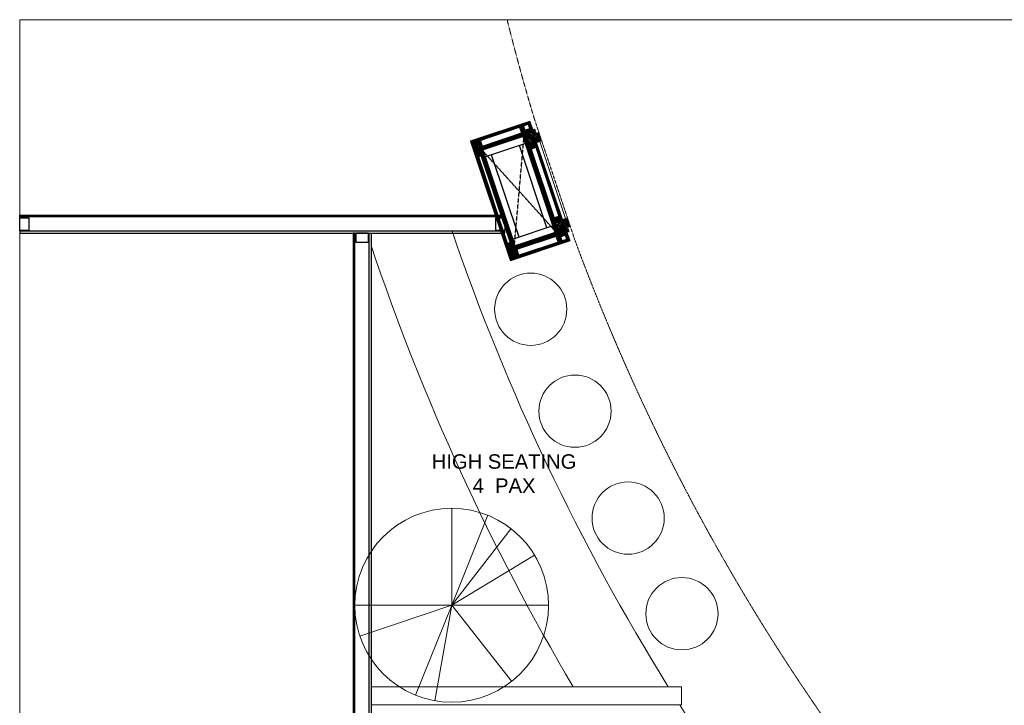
# Model space of a CAD drawing. Header units: millimetres. Extents: x 69858 to 162505, y 5570 to 25972.
# Tile 43 of 53: x 69858 to 75312, y 22177 to 25972. Entities that reach past the tile are written whole.
import ezdxf

# ---------------------------------------------------------------- set-up
doc = ezdxf.new("R2010")
doc.units = ezdxf.units.MM
doc.header["$LTSCALE"] = 2.5
doc.linetypes.add('( Hidden )', pattern=[0.375, 0.25, -0.125])
doc.linetypes.add('DASHED', pattern=[19.05, 12.7, -6.35])
for name, color, linetype in [('1', 1, 'Continuous'), ('2', 2, 'Continuous'), ('250', 250, 'Continuous'), ('6', 7, 'Continuous'), ('Arch', 7, 'Continuous'), ('PROPOSED M.S WORK', 150, 'Continuous')]:
    doc.layers.add(name, color=color, linetype=linetype)
for name, color, linetype, lineweight in [('8', 8, 'Continuous', 0), ('9', 9, 'Continuous', 0), ('A1-WOOD', 11, 'Continuous', 15), ('CKD Equipments', 252, 'Continuous', 0), ('ELEVATION 4', 157, 'Continuous', 9), ('ELEVATION 5', 156, 'Continuous', 5), ('FURNITURES', 30, 'Continuous', 15), ('HATCH MEDIUM', 251, 'Continuous', 5), ('TEXT', 40, 'Continuous', 0), ('WALL', 132, 'Continuous', 25)]:
    doc.layers.add(name, color=color, linetype=linetype, lineweight=lineweight)
doc.layers.add('A1-SS SHEET', color=7, linetype='Continuous', lineweight=15, true_color=0xe77efc)
doc.styles.add('RG_3F_TITLE BLOCK_A1$0$A1 TBLOCK LBV$0$Style-arial', font='arial.ttf')
pattern_1 = [(45, (-133790.86, -88292.746), (-25.455844, 25.455844), [19.2, -124.8]), (45, (-133793.404, -88290.2), (-25.455844, 25.455844), [27.44684, -116.55316]), (45, (-133795.95, -88287.655), (-25.455844, 25.455844), [34.976716, -109.023284]), (45, (-133798.495, -88285.11), (-25.455844, 25.455844), [34.976716, -109.023284]), (45, (-133801.04, -88282.564), (-25.455844, 25.455844), [27.44684, -116.55316]), (45, (-133803.587, -88280.018), (-25.455844, 25.455844), [19.2, -124.8]), (45, (-133806.132, -88277.473), (-25.455844, 25.455844), [25.255542, -118.744458]), (45, (-133808.678, -88274.927), (-25.455844, 25.455844), [102.870124, -41.129876]), (45, (-133811.223, -88272.38), (-25.455844, 25.455844), [94.623284, -49.376716]), (45, (-133813.77, -88269.836), (-25.455844, 25.455844), [14.861146, -129.138854]), (45, (-133762.01, -88267.29), (-25.455844, 25.455844), [10.976716, -133.023284]), (45, (-133762.794, -88262.08), (-25.455844, 25.455844), [12.965612, -131.034388]), (45, (-133760.025, -88254.218), (-25.455844, 25.455844), [5.46142, -138.53858]), (45, (-133765.058, -88249.185), (-25.455844, 25.455844), [5.46142, -138.53858]), (45, (-133772.92, -88251.954), (-25.455844, 25.455844), [12.965612, -131.034388]), (45, (-133778.13, -88251.168), (-25.455844, 25.455844), [10.976716, -133.023284]), (45, (-133782.334, -88251.977), (-25.455844, 25.455844), [19.327907, -124.672093]), (45, (-133795.624, -88253.388), (-25.455844, 25.455844), [66.738854, -77.261146]), (45, (-133742.368, -88244.255), (-25.455844, 25.455844), [3.423284, -140.576716]), (45, (-133744.913, -88241.71), (-25.455844, 25.455844), [8.23338, -135.76662]), (45, (-133747.46, -88239.164), (-25.455844, 25.455844), [16.150356, -127.849644]), (45, (-133750.004, -88236.62), (-25.455844, 25.455844), [26.04657, -117.95343]), (45, (-133752.55, -88234.073), (-25.455844, 25.455844), [34.29341, -109.70659]), (45, (-133755.095, -88231.527), (-25.455844, 25.455844), [41.823284, -102.176716]), (45, (-133761.03, -88232.37), (-25.455844, 25.455844), [46.61655, -97.38345]), (45, (-133716.18, -88218.07), (-25.455844, 25.455844), [9.589904, -134.410096]), (45, (-133719.254, -88214.69), (-25.455844, 25.455844), [17.074453, -126.925547]), (45, (-133716.313, -88206.32), (-25.455844, 25.455844), [10.976716, -133.023284]), (45, (-133717.1, -88201.11), (-25.455844, 25.455844), [12.965612, -131.034388]), (45, (-133714.33, -88193.25), (-25.455844, 25.455844), [5.46142, -138.53858]), (45, (-133719.363, -88188.216), (-25.455844, 25.455844), [5.46142, -138.53858]), (45, (-133727.225, -88190.985), (-25.455844, 25.455844), [12.965612, -131.034388]), (45, (-133732.435, -88190.2), (-25.455844, 25.455844), [10.976716, -133.023284]), (52.125016, (-133773.763, -88260.377), (101.8233768, 101.8233758), [14.17878, -276.062497]), (52.125016, (-133781.633, -88263.156), (101.8233768, 101.8233758), [14.191722, -276.049556]), (52.125016, (-133790.01, -88266.442), (101.8233768, 101.8233758), [19.349418, -270.89186]), (52.125016, (-133788.274, -88259.614), (101.8233768, 101.8233758), [9.67471, -280.56657]), (52.125016, (-133754.247, -88259.529), (101.8233768, 101.8233758), [19.349418, -270.89186]), (52.125016, (-133753.626, -88252.912), (101.8233768, 101.8233758), [14.191722, -276.049556]), (52.125016, (-133756.164, -88250.356), (101.8233768, 101.8233758), [14.17878, -276.062497]), (52.125016, (-133728.068, -88199.408), (101.8233768, 101.8233758), [14.17878, -276.062497]), (52.125016, (-133735.938, -88202.187), (101.8233768, 101.8233758), [14.191722, -276.049556]), (52.125016, (-133744.315, -88205.473), (101.8233768, 101.8233758), [19.349418, -270.89186]), (52.125016, (-133748.432, -88206.196), (101.8233768, 101.8233758), [9.67471, -280.56657]), (52.125016, (-133697.945, -88202.378), (101.8233768, 101.8233758), [14.512064, -275.729214]), (52.125016, (-133709.4, -88211.287), (101.8233768, 101.8233758), [29.024128, -261.21715]), (52.125016, (-133707.181, -88202.616), (101.8233768, 101.8233758), [21.263437, -268.97784]), (52.125016, (-133708.551, -88198.56), (101.8233768, 101.8233758), [19.349418, -270.89186]), (52.125016, (-133707.93, -88191.943), (101.8233768, 101.8233758), [14.191722, -276.049556]), (52.125016, (-133710.468, -88189.387), (101.8233768, 101.8233758), [14.17878, -276.062497]), (217.874984, (-133750.004, -88236.618), (-101.8233758, -101.8233768), [14.17878, -276.062497]), (37.874984, (-133777.282, -88279.17), (101.8233758, 101.8233768), [19.349418, -270.89186]), (37.874984, (-133773.996, -88270.793), (101.8233758, 101.8233768), [14.191722, -276.049556]), (37.874984, (-133771.218, -88262.923), (101.8233758, 101.8233768), [14.17878, -276.062497]), (217.874984, (-133752.55, -88234.073), (-101.8233758, -101.8233768), [14.191722, -276.049556]), (217.874984, (-133755.095, -88231.527), (-101.8233758, -101.8233768), [19.349418, -270.89186]), (217.874984, (-133761.03, -88232.37), (-101.8233758, -101.8233768), [9.67471, -280.56657]), (37.874984, (-133803.26, -88259.327), (101.8233758, 101.8233768), [9.67471, -280.56657]), (217.874984, (-133717.037, -88224.015), (-101.8233758, -101.8233768), [29.024128, -261.21715]), (217.874984, (-133716.181, -88218.068), (-101.8233758, -101.8233768), [29.024128, -261.21715]), (217.874984, (-133719.254, -88214.69), (-101.8233758, -101.8233768), [21.263437, -268.97784]), (37.874984, (-133731.587, -88218.2), (101.8233758, 101.8233768), [19.349418, -270.89186]), (37.874984, (-133728.3, -88209.824), (101.8233758, 101.8233768), [14.191722, -276.049556]), (37.874984, (-133725.522, -88201.954), (101.8233758, 101.8233768), [14.17878, -276.062497]), (217.874984, (-133704.309, -88175.65), (-101.8233758, -101.8233768), [14.17878, -276.062497]), (217.874984, (-133706.854, -88173.104), (-101.8233758, -101.8233768), [14.191722, -276.049556]), (217.874984, (-133709.4, -88170.558), (-101.8233758, -101.8233768), [19.349418, -270.89186]), (217.874984, (-133711.946, -88168.012), (-101.8233758, -101.8233768), [14.512064, -275.729214]), (45, (-133761.915, -88252.33), (-25.455844, 25.455844), [5.46142, -138.53858]), (45, (-133763.212, -88251.03), (-25.455844, 25.455844), [5.46142, -138.53858]), (45, (-133716.22, -88191.36), (-25.455844, 25.455844), [5.46142, -138.53858]), (45, (-133717.516, -88190.062), (-25.455844, 25.455844), [5.46142, -138.53858]), (37.874984, (-133767.751, -88256.868), (101.8233758, 101.8233768), [7.393872, -282.847406]), (52.125016, (-133767.751, -88256.868), (101.8233768, 101.8233758), [7.393872, -282.847406]), (217.874984, (-133753.514, -88242.63), (-101.8233758, -101.8233768), [7.393872, -282.847406]), (52.125016, (-133758.053, -88248.467), (101.8233768, 101.8233758), [7.393872, -282.847406]), (37.874984, (-133722.056, -88195.899), (101.8233758, 101.8233768), [7.393872, -282.847406]), (52.125016, (-133722.056, -88195.899), (101.8233768, 101.8233758), [7.393872, -282.847406]), (217.874984, (-133707.818, -88181.661), (-101.8233758, -101.8233768), [7.393872, -282.847406]), (52.125016, (-133712.357, -88187.497), (101.8233768, 101.8233758), [7.393872, -282.847406])]
pattern_2 = [(90, (-264122.1607, 233636.0665), (-3.175, 2e-16), []), (135, (-264122.161, 233636.0665), (-6.34999567, -6.34999567), [4.49012806, -8.98025612])]
pattern_3 = [(135, (85579.499, -135167.25), (-10.00000027, -3e-15), [4.242641, -9.899495]), (153.434949, (85576.499, -135164.25), (-10.0000001, -3e-08), [4.472136, -17.888544]), (135, (85572.499, -135162.25), (-3e-15, 10.00000027), [1.414214, -12.727922]), (116.565051, (85571.499, -135161.25), (3e-08, 10.0000001), [4.472136, -17.888544]), (135, (85579.499, -135163.25), (-10.00000027, -3e-15), [4.242641, -9.899495]), (146.309932, (85577.499, -135167.25), (-10.00000007, 8e-08), [3.605551, -32.449961]), (146.309932, (85575.499, -135162.25), (-10.00000007, 8e-08), [3.605551, -32.449961]), (116.565051, (85573.499, -135167.25), (3e-08, 10.0000001), [4.472136, -17.888544]), (146.309932, (85577.499, -135157.25), (-10.00000007, 8e-08), [3.605551, -32.449961]), (146.309932, (85575.499, -135152.25), (-10.00000007, 8e-08), [3.605551, -32.449961])]
pattern_4 = [(45, (-117.4317, 31.781), (-2.245064, 2.245064), []), (45, (-115.1867, 31.781), (-2.245064, 2.245064), [1.5875, -0.79375])]

# ---------------------------------------------------------------- blocks, each defined once
blk = doc.blocks.new('*U93')
at = {"color": 8}
for points in [[(0, 0), (7713.3, 0), (7713.3, -10), (0, -10)], [(0, -15), (50, -15), (50, -85), (0, -85)], [(7663.3, -15), (7713.3, -15), (7713.3, -85), (7663.3, -85)], [(0, -100), (7713.3, -100), (7713.3, -90), (0, -90)]]:
    blk.add_lwpolyline(points, close=True, dxfattribs=at)
blk = doc.blocks.new('*U99')
at = {"color": 8}
for points in [[(0, 0), (2688, 0), (2688, -10), (0, -10)], [(0, -15), (50, -15), (50, -85), (0, -85)], [(2638, -15), (2688, -15), (2688, -85), (2638, -85)], [(0, -100), (2688, -100), (2688, -90), (0, -90)]]:
    blk.add_lwpolyline(points, close=True, dxfattribs=at)
blk = doc.blocks.new('MS-C1')
at = {"layer": 'PROPOSED M.S WORK', "lineweight": 5, "true_color": 0x545454}
h = blk.add_hatch(dxfattribs=at)
h.set_pattern_fill('ANSI33', color=251, scale=0.5)
h.set_pattern_definition([(45, (-290, 65), (-2.24506, 2.24506), []), (45, (-287.755, 65), (-2.24506, 2.24506), [1.5875, -0.79375])])
edge = h.paths.add_edge_path()
edge.add_line((-240, 115), (-290, 115))
edge.add_line((-290, 115), (-290, 65))
edge.add_line((-290, 65), (-286.4, 66.8))
edge.add_arc((-287.5, 69), 2.5, 296.5651, 360)
edge.add_line((-285, 69), (-285, 110))
edge.add_line((-285, 110), (-244, 110))
edge.add_arc((-244, 112.5), 2.5, 270, 333.4349)
edge.add_line((-241.8, 111.4), (-240, 115))
h = blk.add_hatch(dxfattribs=at)
h.set_pattern_fill('ANSI33', color=251, scale=0.5)
h.set_pattern_definition([(45, (-117.4317, 4.781), (-2.245064, 2.245064), []), (45, (-115.1867, 4.781), (-2.245064, 2.245064), [1.5875, -0.79375])])
edge = h.paths.add_edge_path()
edge.add_line((240, 115), (290, 115))
edge.add_line((290, 115), (290, 65))
edge.add_line((290, 65), (286.4, 66.8))
edge.add_arc((287.5, 69), 2.5, 180, 243.4349, ccw=False)
edge.add_line((285, 69), (285, 110))
edge.add_line((285, 110), (244, 110))
edge.add_arc((244, 112.5), 2.5, 206.5651, 270, ccw=False)
edge.add_line((241.8, 111.4), (240, 115))
h = blk.add_hatch(dxfattribs=at)
h.set_pattern_fill('ANSI33', color=251, scale=0.5)
h.set_pattern_definition(pattern_4)
edge = h.paths.add_edge_path()
edge.add_line((-240, -138), (-290, -138))
edge.add_line((-290, -138), (-290, -88))
edge.add_line((-290, -88), (-286.4, -89.8))
edge.add_arc((-287.5, -92), 2.5, 0, 63.4349, ccw=False)
edge.add_line((-285, -92), (-285, -133))
edge.add_line((-285, -133), (-244, -133))
edge.add_arc((-244, -135.5), 2.5, 26.5651, 90, ccw=False)
edge.add_line((-241.8, -134.4), (-240, -138))
h = blk.add_hatch(dxfattribs=at)
h.set_pattern_fill('ANSI33', color=251, scale=0.5)
h.set_pattern_definition(pattern_4)
edge = h.paths.add_edge_path()
edge.add_line((240, -138), (290, -138))
edge.add_line((290, -138), (290, -88))
edge.add_line((290, -88), (286.4, -89.8))
edge.add_arc((287.5, -92), 2.5, 116.5651, 180)
edge.add_line((285, -92), (285, -133))
edge.add_line((285, -133), (244, -133))
edge.add_arc((244, -135.5), 2.5, 90, 153.4349)
edge.add_line((241.8, -134.4), (240, -138))
at = {"layer": 'PROPOSED M.S WORK', "linetype": 'DASHED', "ltscale": 0.02}
for p, q in [((-290, 115), (290, -138)), ((290, 115), (-290, -138))]:
    blk.add_line(p, q, dxfattribs=at)
at = {"layer": 'PROPOSED M.S WORK'}
for p, q in [((-285, -128), (-285, 105)), ((-280, -128), (-280, 105)), ((-240, -128), (-240, 105)), ((240, -128), (240, 105)), ((280, -128), (280, 105)), ((285, -128), (285, 105))]:
    blk.add_line(p, q, dxfattribs=at)
for points in [[(-240, 115), (-290, 115), (-290, 65), (-286.4, 66.8, 0.284079), (-285, 69), (-285, 110), (-244, 110, 0.284079), (-241.8, 111.4), (-240, 115)], [(240, 115), (290, 115), (290, 65), (286.4, 66.8, -0.284079), (285, 69), (285, 110), (244, 110, -0.284079), (241.8, 111.4), (240, 115)], [(-240, -138), (-290, -138), (-290, -88), (-286.4, -89.8, -0.284079), (-285, -92), (-285, -133), (-244, -133, -0.284079), (-241.8, -134.4), (-240, -138)], [(240, -138), (290, -138), (290, -88), (286.4, -89.8, 0.284079), (285, -92), (285, -133), (244, -133, 0.284079), (241.8, -134.4), (240, -138)]]:
    blk.add_lwpolyline(points, format="xyb", dxfattribs=at)
blk.add_lwpolyline([(-290, 115), (290, 115), (290, -138), (-290, -138)], close=True, dxfattribs=at)
for points in [[(-285, 110), (285, 110)], [(-285, 105), (285, 105)], [(-240, 70), (240, 70)], [(-240, -93), (240, -93)], [(-285, -128), (285, -128)], [(-285, -133), (285, -133)]]:
    blk.add_lwpolyline(points, dxfattribs=at)
blk = doc.blocks.new('A$C47C848D8')
at = {"layer": '2', "lineweight": 5}
h = blk.add_hatch(color=8, dxfattribs=at)
h.dxf.hatch_style = 1
h.paths.add_polyline_path([(-225, -174.7), (225, -174.7), (225, -176.2), (-225, -176.2)])
at = {"layer": '250', "lineweight": 5}
h = blk.add_hatch(dxfattribs=at)
h.set_pattern_fill('DOLMIT', color=8, scale=0.5, angle=90)
h.set_pattern_definition(pattern_2)
h.paths.add_polyline_path([(334, -162.7), (346, -162.7), (346, 165.3), (334, 165.3)])
h.paths.add_polyline_path([(-334, 153.3), (334, 153.3), (334, 165.3), (-334, 165.3)])
h.paths.add_polyline_path([(-334, -162.7), (-346, -162.7), (-346, 165.3), (-334, 165.3)])
h.paths.add_polyline_path([(-312, -137.5), (-300, -137.5), (-300, -162.7), (-312, -162.7)])
h.paths.add_polyline_path([(-300, -162.7), (-346, -162.7), (-346, -174.7), (-300, -174.7)])
h.paths.add_polyline_path([(300, -162.7), (346, -162.7), (346, -174.7), (300, -174.7)])
h.paths.add_polyline_path([(312, -137.5), (300, -137.5), (300, -162.7), (312, -162.7)])
h.paths.add_polyline_path([(334, 139.5), (252, 139.5), (252, 153.3), (334, 153.3)])
h.paths.add_polyline_path([(-334, 139.5), (-252, 139.5), (-252, 153.3), (-334, 153.3)])
h = blk.add_hatch(dxfattribs=at)
h.set_pattern_fill('DOLMIT', color=8, scale=0.5, angle=90)
h.set_pattern_definition(pattern_2)
h.paths.add_polyline_path([(-290, -125.5), (290, -125.5), (290, -137.5), (-290, -137.5)])
h.paths.add_polyline_path([(-302, 139.5), (-290, 139.5), (-290, -137.5), (-302, -137.5)])
h.paths.add_polyline_path([(290, -137.5), (302, -137.5), (302, 139.5), (290, 139.5)])
h.paths.add_polyline_path([(-290, 139.5), (290, 139.5), (290, 127.5), (-290, 127.5)])
h = blk.add_hatch(dxfattribs=at)
h.set_pattern_fill('DOLMIT', color=8, scale=0.5, angle=90)
h.set_pattern_definition(pattern_2)
h.paths.add_polyline_path([(225, -162.7), (-225, -162.7), (-225, -174.7), (225, -174.7)])
at = {"layer": '8', "lineweight": 5}
h = blk.add_hatch(dxfattribs=at)
h.set_pattern_fill('PGRAIN', color=8, scale=1.2, angle=45, style=0)
h.set_pattern_definition(pattern_1)
h.paths.add_polyline_path([(-300, -137.5), (-225, -137.5), (-225, -205.7), (-275, -205.7), (-275, -191.2), (-300, -191.2)])
h = blk.add_hatch(dxfattribs=at)
h.set_pattern_fill('PGRAIN', color=8, scale=1.2, angle=45, style=0)
h.set_pattern_definition(pattern_1)
h.paths.add_polyline_path([(300, -137.5), (225, -137.5), (225, -205.7), (275, -205.7), (275, -191.2), (300, -191.2)])
at = {"layer": '9', "lineweight": 5}
h = blk.add_hatch(dxfattribs=at)
h.set_pattern_fill('CSWOOD2', color=8, angle=90)
h.set_pattern_definition(pattern_3)
h.paths.add_polyline_path([(-302, 114.5), (-334, 114.5), (-334, 139.5), (-302, 139.5)])
h = blk.add_hatch(dxfattribs=at)
h.set_pattern_fill('CSWOOD2', color=8, angle=90)
h.set_pattern_definition(pattern_3)
h.paths.add_polyline_path([(302, 114.5), (334, 114.5), (334, 139.5), (302, 139.5)])
h = blk.add_hatch(dxfattribs=at)
h.set_pattern_fill('CSWOOD2', color=8, angle=90)
h.set_pattern_definition(pattern_3)
h.paths.add_polyline_path([(-302, -112.5), (-334, -112.5), (-334, -137.5), (-302, -137.5)])
h = blk.add_hatch(dxfattribs=at)
h.set_pattern_fill('CSWOOD2', color=8, angle=90)
h.set_pattern_definition([(135, (85684.999, -135192.363), (-10.00000027, -3e-15), [4.242641, -9.899495]), (153.434949, (85681.999, -135189.3632), (-10.0000001, -3e-08), [4.472136, -17.888544]), (135, (85677.999, -135187.363), (-3e-15, 10.00000027), [1.414214, -12.727922]), (116.565051, (85676.999, -135186.3632), (3e-08, 10.0000001), [4.472136, -17.888544]), (135, (85684.999, -135188.363), (-10.00000027, -3e-15), [4.242641, -9.899495]), (146.309932, (85682.999, -135192.363), (-10.00000007, 8e-08), [3.605551, -32.449961]), (146.309932, (85680.999, -135187.363), (-10.00000007, 8e-08), [3.605551, -32.449961]), (116.565051, (85678.999, -135192.3632), (3e-08, 10.0000001), [4.472136, -17.888544]), (146.309932, (85682.999, -135182.363), (-10.00000007, 8e-08), [3.605551, -32.449961]), (146.309932, (85680.999, -135177.363), (-10.00000007, 8e-08), [3.605551, -32.449961])])
h.paths.add_polyline_path([(-200, -137.5), (-225, -137.5), (-225, -162.7), (-200, -162.7)])
h = blk.add_hatch(dxfattribs=at)
h.set_pattern_fill('CSWOOD2', color=8, angle=90)
h.set_pattern_definition([(135, (86109.999, -135192.363), (-10.00000027, -3e-15), [4.242641, -9.899495]), (153.434949, (86106.999, -135189.3632), (-10.0000001, -3e-08), [4.472136, -17.888544]), (135, (86102.999, -135187.363), (-3e-15, 10.00000027), [1.414214, -12.727922]), (116.565051, (86101.999, -135186.3632), (3e-08, 10.0000001), [4.472136, -17.888544]), (135, (86109.999, -135188.363), (-10.00000027, -3e-15), [4.242641, -9.899495]), (146.309932, (86107.999, -135192.363), (-10.00000007, 8e-08), [3.605551, -32.449961]), (146.309932, (86105.999, -135187.363), (-10.00000007, 8e-08), [3.605551, -32.449961]), (116.565051, (86103.999, -135192.3632), (3e-08, 10.0000001), [4.472136, -17.888544]), (146.309932, (86107.999, -135182.363), (-10.00000007, 8e-08), [3.605551, -32.449961]), (146.309932, (86105.999, -135177.363), (-10.00000007, 8e-08), [3.605551, -32.449961])])
h.paths.add_polyline_path([(225, -137.5), (200, -137.5), (200, -162.7), (225, -162.7)])
h = blk.add_hatch(dxfattribs=at)
h.set_pattern_fill('CSWOOD2', color=8, angle=90)
h.set_pattern_definition(pattern_3)
h.paths.add_polyline_path([(302, -112.5), (334, -112.5), (334, -137.5), (302, -137.5)])
at = {"layer": '1', "color": 8, "lineweight": 5}
for points in [[(-334, -162.7), (-346, -162.7), (-346, 165.3), (-334, 165.3)], [(-334, 153.3), (334, 153.3), (334, 165.3), (-334, 165.3)], [(334, -162.7), (346, -162.7), (346, 165.3), (334, 165.3)], [(-334, 139.5), (-252, 139.5), (-252, 153.3), (-334, 153.3)], [(-302, 139.5), (-290, 139.5), (-290, -137.5), (-302, -137.5)], [(-290, 139.5), (290, 139.5), (290, 127.5), (-290, 127.5)], [(334, 139.5), (252, 139.5), (252, 153.3), (334, 153.3)], [(290, -137.5), (302, -137.5), (302, 139.5), (290, 139.5)], [(-300, -162.7), (-346, -162.7), (-346, -174.7), (-300, -174.7)], [(-312, -137.5), (-300, -137.5), (-300, -162.7), (-312, -162.7)], [(-290, -125.5), (290, -125.5), (290, -137.5), (-290, -137.5)], [(225, -162.7), (-225, -162.7), (-225, -174.7), (225, -174.7)], [(312, -137.5), (300, -137.5), (300, -162.7), (312, -162.7)], [(300, -162.7), (346, -162.7), (346, -174.7), (300, -174.7)]]:
    blk.add_lwpolyline(points, close=True, dxfattribs=at)
at = {"layer": '2', "color": 8, "lineweight": 5}
blk.add_lwpolyline([(-225, -174.7), (225, -174.7), (225, -176.2), (-225, -176.2)], close=True, dxfattribs=at)
at = {"layer": '6', "color": 8, "linetype": 'ByBlock', "lineweight": 5, "const_width": 1}
for points in [[(-225, -137.5), (-300, -137.5), (-300, -191.2), (-275, -191.2), (-275, -205.7), (-225, -205.7)], [(225, -137.5), (300, -137.5), (300, -191.2), (275, -191.2), (275, -205.7), (225, -205.7)]]:
    blk.add_lwpolyline(points, close=True, dxfattribs=at)
at = {"layer": '6', "color": 8, "lineweight": 5}
blk.add_lwpolyline([(-225, -176.2), (225, -176.2), (225, -194.2), (-225, -194.2)], close=True, dxfattribs=at)
at = {"layer": 'A1-SS SHEET', "color": 8, "lineweight": 5}
blk.add_lwpolyline([(346, -174.7), (300, -174.7), (300, -178.7), (346, -178.7)], close=True, dxfattribs=at)
at = {"layer": 'A1-WOOD', "color": 8, "lineweight": 5}
for points in [[(-302, 114.5), (-334, 114.5), (-334, 139.5), (-302, 139.5)], [(302, 114.5), (334, 114.5), (334, 139.5), (302, 139.5)], [(-302, -137.5), (-334, -137.5), (-334, -112.5), (-302, -112.5)], [(-225, -137.5), (-200, -137.5), (-200, -162.7), (-225, -162.7)], [(200, -162.7), (225, -162.7), (225, -137.5), (200, -137.5)], [(302, -137.5), (334, -137.5), (334, -112.5), (302, -112.5)]]:
    blk.add_lwpolyline(points, close=True, dxfattribs=at)
at = {"layer": 'ELEVATION 5', "color": 8, "lineweight": 5}
for points in [[(-350, -178.7), (-346, -178.7), (-346, 169.3), (-350, 169.3)], [(-346, 169.3), (346, 169.3), (346, 165.3), (-346, 165.3)], [(346, 169.3), (350, 169.3), (350, -178.7), (346, -178.7)], [(-300, -174.7), (-346, -174.7), (-346, -178.7), (-300, -178.7)]]:
    blk.add_lwpolyline(points, close=True, dxfattribs=at)
at = {"color": 8, "lineweight": 5}
blk.add_blockref('MS-C1', (0, 12.5), dxfattribs=at)
blk = doc.blocks.new('t')
for p, q in [((119721.4, -21429.1), (119721.4, -20655.6)), ((119721.4, -21429.1), (120009.1, -20711.1)), ((119721.4, -21429.1), (120195.6, -20818)), ((119721.4, -21429.1), (120383.6, -21029.3)), ((118947.9, -21429.1), (120494.9, -21429.1)), ((119721.4, -21429.1), (118988.2, -21675.7)), ((119721.4, -21429.1), (119433.7, -22147.2)), ((119721.4, -21429.1), (119586.6, -22190.8)), ((119721.4, -21429.1), (120200.7, -22036.3))]:
    blk.add_line(p, q)
blk.add_circle((119721.4, -21429.1), 773.5)
blk = doc.blocks.new('ARCH')
at = {"layer": 'CKD Equipments', "color": 8}
blk.add_lwpolyline([(113774.5, 23105), (123786.4, 23105), (123786.4, 5570.2), (113774.5, 5570.2)], close=True, dxfattribs=at)
at = {"layer": 'ELEVATION 4', "color": 8}
for centre in [(116605.3, 21502.4), (116850.4, 20938.3), (117144.7, 20346.4), (117442.8, 19817.2)]:
    blk.add_circle(centre, 200, dxfattribs=at)
at = {"layer": 'FURNITURES', "color": 8}
for p, q in [((115720.8, 19412.6), (117440.3, 19412.6)), ((117440.3, 19312.6), (117440.3, 19412.6)), ((115720.8, 19312.6), (117440.3, 19312.6))]:
    blk.add_line(p, q, dxfattribs=at)
for radius, start, end in [(12347, 198.92603, 211.90731), (12797, 198.60831, 210.6612), (12347, 212.45559, 221.486)]:
    blk.add_arc((127848.8, 25938.6), radius, start, end, dxfattribs=at)
at = {"layer": 'HATCH MEDIUM', "color": 8, "linetype": '( Hidden )'}
blk.add_lwpolyline([(116475.7, 23100, 0.012104), (116626.4, 22552.9), (116848.5, 21889.1, 0.171223), (121824.6, 15883), (122435.6, 15541.4, 0.03154), (123786.4, 14943)], format="xyb", dxfattribs=at)
at = {"color": 8, "rotation": 108.4990962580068}
blk.add_blockref('A$C47C848D8', (116542.4, 22155.7), dxfattribs=at)
at = {"layer": 'HATCH MEDIUM', "color": 8, "xscale": 0.6936824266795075, "yscale": 0.6936824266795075, "zscale": 0.6936824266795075}
blk.add_blockref('t', (33118.8, 34729), dxfattribs=at)
at = {"layer": 'WALL', "color": 8}
blk.add_blockref('*U99', (113774.5, 22023.9), dxfattribs=at)
at = {"layer": 'WALL', "color": 8, "xscale": -1, "rotation": 89.99999999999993}
blk.add_blockref('*U93', (115620.8, 21923.9), dxfattribs=at)
at = {"layer": 'TEXT', "color": 8, "insert": (115820.5, 20699.6), "char_height": 80, "width": 1274.194, "attachment_point": 1, "style": 'RG_3F_TITLE BLOCK_A1$0$A1 TBLOCK LBV$0$Style-arial'}
blk.add_mtext('\\pxqc;HIGH SEATING\\P4{\\fArial|b0|i0|c178|p39; } PAX', dxfattribs=at)

msp = doc.modelspace()

# ---------------------------------------------------------------- block references
at = {"layer": 'Arch'}
msp.add_blockref('ARCH', (-43916.7, 2867), dxfattribs=at)

doc.saveas('drawing.dxf')
